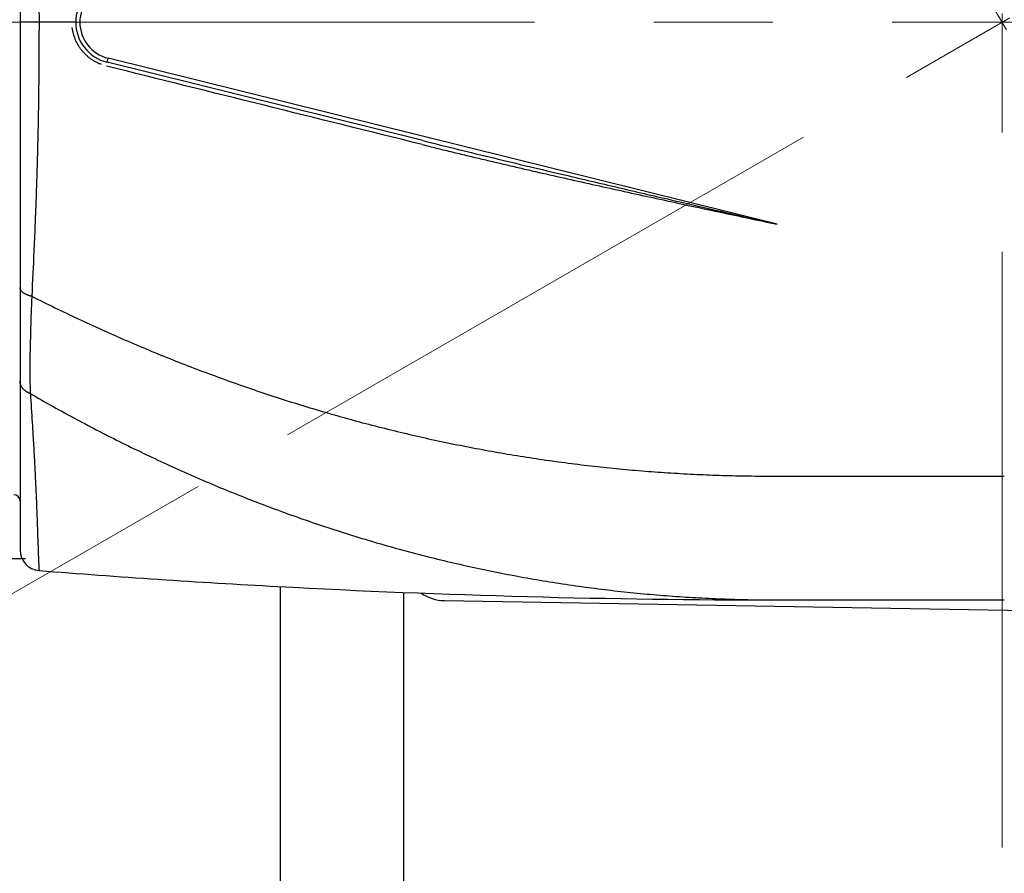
# Model space of a CAD drawing. Header units: millimetres. Extents: x 0 to 1071, y 0 to 742.
# Tile 19 of 133: x 468 to 491, y 204 to 225. Entities that reach past the tile are written whole.
import ezdxf

# ---------------------------------------------------------------- set-up
doc = ezdxf.new("R2010")
doc.units = ezdxf.units.MM
doc.header["$LTSCALE"] = 0.454724
doc.linetypes.add('CENTER', pattern=[50.8, 31.75, -6.35, 6.35, -6.35])
doc.layers.add('NoLayerName_001', color=7, linetype='Continuous')
doc.layers.add('NoLayerName_007', color=7, linetype='Continuous')
doc.styles.get("Standard").update_dxf_attribs({"font": 'txt', "bigfont": 'extfont2'})
doc.dimstyles.get("Standard").update_dxf_attribs({"dimtxt": 2.5, "dimasz": 2.5, "dimexe": 1, "dimexo": 1, "dimtad": 1, "dimdec": 3, "dimzin": 0, "dimdsep": 46, "dimtxsty": 'Standard', "dimcen": 2.5, "dimadec": 3, "dimazin": 0, "dimtfac": 0.75, "dimtdec": 3, "dimtmove": 0, "dimatfit": 3, "dimfxl": 1, "dimarcsym": 0})

# ---------------------------------------------------------------- blocks, each defined once
blk = doc.blocks.new('_OPEN30')
at = {"color": 0, "linetype": 'ByBlock', "lineweight": -2}
for p, q in [((-1, 0.267949), (0, 0)), ((0, 0), (-1, -0.267949)), ((0, 0), (-1, 0))]:
    blk.add_line(p, q, dxfattribs=at)
blk = doc.blocks.new('*D124')
at = {"layer": 'Defpoints', "color": 0}
for p in [(445.503, 225.099), (445.603, 225.099), (474.056, 215.099), (474.142, 215.149), (420.495, 212.6)]:
    blk.add_point(p, dxfattribs=at)
at = {"layer": 'NoLayerName_001', "color": 0, "linetype": 'Continuous', "lineweight": 13}
for p, q in [((443.003, 225.099), (416.901, 225.099)), ((471.891, 213.849), (426.879, 187.861))]:
    blk.add_line(p, q, dxfattribs=at)
blk.add_arc((491.376, 225.099), 71.975, 182.98553, 207.01447, dxfattribs=at)
at = {"layer": 'NoLayerName_001', "color": 0, "lineweight": 13, "xscale": 3.75, "yscale": 3.75, "zscale": 3.75}
for p, rotation in [((419.401, 225.099), 91.49276286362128), ((429.044, 189.111), 298.5072371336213)]:
    blk.add_blockref('_OPEN30', p, dxfattribs=dict(at, rotation=rotation))
at = {"layer": 'NoLayerName_001', "color": 0, "lineweight": 13, "insert": (428.6, 208.278), "char_height": 8.75, "attachment_point": 5, "rotation": 285}
blk.add_mtext('\\W0.8000;30%%d', dxfattribs=at)
blk = doc.blocks.new('DIM_0003')
at = {"color": 3, "linetype": 'Continuous', "lineweight": 13}
blk.add_arc((59.306, 51.361), 59.306, 300, 210, dxfattribs=at)

msp = doc.modelspace()

# ---------------------------------------------------------------- linework, layer by layer
at = {"layer": 'NoLayerName_001', "color": 4, "linetype": 'CENTER', "lineweight": 13}
for p, q in [((491.376358, 205.098774), (491.376358, 286.044131)), ((481.376358, 242.419282), (523.058333, 170.223983)), ((474.05585, 215.098774), (509.341304, 235.470841)), ((526.246124, 225.098774), (445.502502, 225.098774))]:
    msp.add_line(p, q, dxfattribs=at)
at = {"layer": 'NoLayerName_001', "color": 60, "linetype": 'Continuous', "lineweight": 25}
for p, q in [((467.576358, 237.887575), (467.576358, 212.309974)), ((468.92637, 225.098774), (467.576358, 225.098774)), ((469.685554, 224.128201), (469.709634, 224.225258)), ((477.339387, 222.229246), (469.685554, 224.128201)), ((485.926358, 220.201806), (469.709634, 224.225258)), ((485.926358, 211.098774), (491.426358, 211.098774))]:
    msp.add_line(p, q, dxfattribs=at)
at = {"layer": 'NoLayerName_001', "color": 7, "linetype": 'Continuous', "lineweight": 25}
for p, q in [((459.876358, 212.098781), (467.709006, 212.098781)), ((473.876358, 211.421787), (473.876358, 180.598774)), ((476.876358, 163.064169), (476.876358, 211.280852)), ((477.859119, 211.08183), (504.859119, 210.616313))]:
    msp.add_line(p, q, dxfattribs=at)
at = {"layer": 'NoLayerName_001', "color": 60, "linetype": 'Continuous', "lineweight": 25}
for centre, radius, start, end in [((469.926358, 225.098774), 1, 103.9340145, 256.0659855), ((469.926358, 225.098774), 0.899994, 103.9340145, 256.0659855), ((467.426358, 213.498774), 0.15, 0, 89.9999978), ((468.076358, 212.309973), 0.5, 179.9999469, 265.4356402), ((485.927018, 435.914209), 224.815626, 265.43567214, 266.91290882)]:
    msp.add_arc(centre, radius, start, end, dxfattribs=at)
at = {"layer": 'NoLayerName_001', "color": 7, "linetype": 'Continuous', "lineweight": 25}
msp.add_arc((477.876358, 212.081682), 1, 234.8367366, 269.0122396, dxfattribs=at)
at = {"layer": 'NoLayerName_001', "color": 60, "linetype": 'Continuous', "lineweight": 25}
for points, knots in [([(467.861431, 231.740953), (467.878387, 231.372164), (467.902866, 230.855892), (467.931674, 230.191993), (467.949622, 229.74934), (467.963361, 229.380413), (467.973554, 229.085244), (467.980778, 228.863853), (467.987565, 228.642448), (467.993892, 228.42103), (467.999753, 228.199598), (468.005154, 227.978155), (468.010101, 227.756701), (468.014598, 227.535237), (468.01865, 227.313764), (468.022263, 227.092284), (468.025442, 226.870797), (468.02819, 226.649304), (468.031304, 226.353975), (468.034158, 225.984804), (468.036265, 225.541791), (468.036365, 225.246446), (468.036578, 225.098774)], [0, 0, 0, 0, 1.107536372, 1.550551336, 1.993568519, 2.436586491, 2.658095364, 2.879604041, 3.101112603, 3.322621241, 3.544130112, 3.76563924, 3.987148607, 4.208658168, 4.430167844, 4.651677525, 4.873187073, 5.094696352, 5.31620544, 5.759223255, 6.202240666, 6.645256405, 6.645256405, 6.645256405, 6.645256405]), ([(468.036578, 225.098774), (468.036365, 224.951103), (468.036265, 224.655758), (468.034158, 224.212745), (468.031304, 223.843574), (468.02819, 223.548244), (468.025442, 223.326752), (468.022263, 223.105265), (468.01865, 222.883785), (468.014598, 222.662312), (468.010101, 222.440848), (468.005154, 222.219394), (467.999753, 221.99795), (467.993892, 221.776519), (467.987565, 221.555101), (467.980778, 221.333696), (467.973554, 221.112305), (467.963361, 220.817135), (467.949622, 220.448209), (467.931674, 220.005555), (467.902866, 219.341656), (467.878387, 218.825385), (467.861431, 218.456596)], [0, 0, 0, 0, 0.443015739, 0.88603315, 1.329050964, 1.550560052, 1.772069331, 1.993578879, 2.21508856, 2.436598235, 2.658107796, 2.879617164, 3.101126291, 3.322635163, 3.544143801, 3.765652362, 3.987161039, 4.208669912, 4.651687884, 5.094705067, 5.53772003, 6.645256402, 6.645256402, 6.645256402, 6.645256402]), ([(469.552544, 224.072219), (469.540054, 224.077093), (469.514925, 224.086515), (469.478017, 224.102657), (469.441616, 224.119977), (469.405861, 224.138666), (469.370787, 224.158636), (469.336456, 224.179877), (469.302924, 224.202356), (469.270248, 224.226049), (469.238474, 224.250922), (469.207642, 224.276936), (469.177788, 224.304056), (469.14895, 224.332245), (469.121166, 224.361465), (469.094472, 224.39168), (469.068905, 224.422853), (469.044505, 224.454948), (469.021299, 224.48792), (468.999318, 224.521725), (468.978591, 224.556319), (468.959147, 224.591657), (468.941017, 224.627697), (468.924228, 224.664392), (468.908814, 224.701699), (468.894797, 224.739562), (468.882188, 224.777918), (468.871007, 224.816705), (468.861253, 224.855858), (468.853004, 224.895321), (468.846039, 224.935), (468.842846, 224.961648), (468.84107, 224.974937)], [0, 0, 0, 0, 0.040222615, 0.080493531, 0.120802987, 0.16114086, 0.20149696, 0.241861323, 0.2822245, 0.322578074, 0.362919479, 0.403250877, 0.443574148, 0.483890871, 0.524202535, 0.564510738, 0.604817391, 0.645124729, 0.685434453, 0.725747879, 0.766066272, 0.806391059, 0.846724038, 0.887067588, 0.927424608, 0.967792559, 1.008162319, 1.048523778, 1.088866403, 1.129179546, 1.169452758, 1.209676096, 1.209676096, 1.209676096, 1.209676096]), ([(477.3201, 222.134424), (477.434278, 222.106205), (477.662576, 222.049532), (478.00537, 221.965926), (478.348351, 221.88309), (478.691543, 221.801123), (479.034919, 221.71993), (479.378467, 221.639467), (479.722169, 221.559674), (480.180633, 221.454127), (480.754055, 221.323697), (481.442644, 221.169323), (482.131652, 221.016829), (482.82102, 220.865976), (483.625657, 220.691684), (484.66064, 220.469678), (485.466152, 220.29947), (485.926358, 220.201806)], [0, 0, 0, 0, 0.352839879, 0.705680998, 1.058523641, 1.411367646, 1.764212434, 2.117057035, 2.469900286, 2.822742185, 3.528423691, 4.234104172, 4.939783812, 5.645463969, 6.351146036, 7.409672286, 8.821038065, 8.821038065, 8.821038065, 8.821038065]), ([(477.339387, 222.229246), (477.624955, 222.158903), (478.195931, 222.017552), (479.053375, 221.809518), (479.911297, 221.603453), (480.912793, 221.365493), (482.058001, 221.096265), (483.633452, 220.72948), (484.923099, 220.43217), (485.783037, 220.234724), (485.926358, 220.201806)], [0, 0, 0, 0, 0.882314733, 1.764632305, 2.646954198, 3.529279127, 4.852763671, 6.176239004, 8.382024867, 8.82318229, 8.82318229, 8.82318229, 8.82318229]), ([(467.861431, 218.456595), (467.857343, 218.45754), (467.849154, 218.459385), (467.836932, 218.462424), (467.824752, 218.465637), (467.812625, 218.469058), (467.800557, 218.472687), (467.788555, 218.476533), (467.776627, 218.480604), (467.764779, 218.484905), (467.753018, 218.489445), (467.741351, 218.494229), (467.729789, 218.499266), (467.718349, 218.504577), (467.707051, 218.51018), (467.695913, 218.516092), (467.684955, 218.522331), (467.674195, 218.528916), (467.663652, 218.535865), (467.653349, 218.543195), (467.643313, 218.550914), (467.633619, 218.559069), (467.624351, 218.567698), (467.615595, 218.576836), (467.607439, 218.586522), (467.599971, 218.59679), (467.593293, 218.607659), (467.587519, 218.619087), (467.582752, 218.630982), (467.579205, 218.643235), (467.576777, 218.655722), (467.576618, 218.664163), (467.576358, 218.668354)], [0, 0, 0, 0, 0.0125877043, 0.0251812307, 0.0377786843, 0.0503785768, 0.0629798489, 0.0755818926, 0.0881845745, 0.1007882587, 0.1133938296, 0.1260026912, 0.1386145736, 0.1512262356, 0.1638357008, 0.1764428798, 0.1890497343, 0.2016604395, 0.214281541, 0.2269221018, 0.2395862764, 0.252255, 0.2649127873, 0.2775569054, 0.2901994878, 0.3028695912, 0.3156131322, 0.3284269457, 0.3412386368, 0.3539921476, 0.3666610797, 0.3792574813, 0.3792574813, 0.3792574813, 0.3792574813]), ([(467.861431, 218.456595), (467.860174, 218.430392), (467.857594, 218.377988), (467.854122, 218.299363), (467.850858, 218.220728), (467.847822, 218.142084), (467.844977, 218.063433), (467.841411, 217.958555), (467.837318, 217.827447), (467.83204, 217.643885), (467.826556, 217.434085), (467.821494, 217.224276), (467.817916, 217.066914), (467.815887, 216.961998), (467.814597, 216.883307), (467.813599, 216.80461), (467.812952, 216.725907), (467.812715, 216.647197), (467.812948, 216.568482), (467.813703, 216.489767), (467.815034, 216.41106), (467.816985, 216.332368), (467.819644, 216.253703), (467.822933, 216.175064), (467.825904, 216.122678), (467.827292, 216.096481)], [0, 0, 0, 0, 0.07870113, 0.157402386, 0.236104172, 0.314806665, 0.393509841, 0.472213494, 0.629620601, 0.787025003, 1.023128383, 1.259232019, 1.416635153, 1.495336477, 1.574037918, 1.652740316, 1.731445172, 1.810154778, 1.888870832, 1.967589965, 2.046308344, 2.125023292, 2.203733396, 2.282438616, 2.361140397, 2.361140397, 2.361140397, 2.361140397]), ([(467.861431, 218.456595), (468.048216, 218.364347), (468.420885, 218.177906), (468.985582, 217.909771), (469.553654, 217.648685), (470.125616, 217.396043), (470.701205, 217.151677), (471.280365, 216.915837), (471.862985, 216.68866), (472.44897, 216.470318), (473.03821, 216.260956), (473.630582, 216.06068), (474.225963, 215.869605), (474.82423, 215.687839), (475.42526, 215.515496), (476.028928, 215.352686), (476.635112, 215.19952), (477.243684, 215.056116), (477.854498, 214.922531), (478.4674, 214.798813), (479.082238, 214.685014), (479.698856, 214.581182), (480.317101, 214.487369), (480.93682, 214.403623), (481.557854, 214.330001), (482.180029, 214.266525), (482.803156, 214.213151), (483.427043, 214.169885), (484.051495, 214.136588), (484.676319, 214.113655), (485.301316, 214.099488), (485.718035, 214.099778), (485.926358, 214.098707)], [0, 0, 0, 0, 0.62497026, 1.250068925, 1.875262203, 2.500520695, 3.125819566, 3.751138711, 4.376462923, 5.001782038, 5.627089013, 6.25237738, 6.877643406, 7.502886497, 8.128109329, 8.753317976, 9.37852205, 10.003733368, 10.628956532, 11.25419293, 11.879444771, 12.504715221, 13.130008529, 13.755330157, 14.380686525, 15.006071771, 15.631462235, 16.256831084, 16.882149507, 17.507386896, 18.13251102, 18.757488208, 18.757488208, 18.757488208, 18.757488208]), ([(467.827292, 216.09648), (467.823023, 216.098253), (467.81445, 216.101724), (467.801778, 216.107387), (467.789229, 216.11333), (467.776836, 216.119607), (467.764608, 216.126208), (467.752562, 216.13314), (467.740711, 216.140406), (467.72907, 216.14801), (467.717653, 216.155955), (467.706481, 216.164243), (467.695577, 216.172881), (467.684965, 216.181871), (467.674671, 216.191216), (467.664718, 216.20092), (467.655132, 216.210986), (467.645938, 216.221418), (467.637163, 216.232215), (467.628838, 216.243371), (467.620996, 216.254876), (467.613673, 216.26672), (467.606905, 216.278889), (467.600726, 216.291372), (467.595173, 216.304157), (467.590285, 216.317227), (467.586088, 216.330547), (467.582602, 216.344074), (467.579843, 216.357759), (467.577868, 216.371556), (467.576571, 216.385415), (467.576494, 216.394681), (467.576358, 216.399304)], [0, 0, 0, 0, 0.013867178, 0.0277450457, 0.0416304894, 0.0555210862, 0.0694151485, 0.0833117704, 0.0972108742, 0.1111132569, 0.1250204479, 0.1389308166, 0.1528400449, 0.1667453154, 0.1806456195, 0.1945418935, 0.2084371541, 0.2223366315, 0.2362466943, 0.2501649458, 0.2640854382, 0.278004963, 0.2919234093, 0.3058440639, 0.3197739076, 0.333722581, 0.3476866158, 0.3616526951, 0.3756086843, 0.3895444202, 0.4034523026, 0.4173279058, 0.4173279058, 0.4173279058, 0.4173279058]), ([(467.827292, 216.096481), (468.010922, 215.992644), (468.377091, 215.782914), (468.933222, 215.480473), (469.49346, 215.185514), (470.058447, 214.899556), (470.627888, 214.622472), (471.201739, 214.354575), (471.77989, 214.096059), (472.362247, 213.847158), (472.948698, 213.608078), (473.539102, 213.378978), (474.133318, 213.160026), (474.731205, 212.951386), (475.332619, 212.753224), (475.937419, 212.565705), (476.545461, 212.388994), (477.156598, 212.223267), (477.770651, 212.068623), (478.387426, 211.925139), (479.00673, 211.7929), (479.628368, 211.671987), (480.252145, 211.562486), (480.877868, 211.464475), (481.505336, 211.378049), (482.134328, 211.303252), (482.764597, 211.240032), (483.395892, 211.1884), (484.02796, 211.148195), (484.660551, 211.119871), (485.293401, 211.101598), (485.715407, 211.100579), (485.926358, 211.098675)], [0, 0, 0, 0, 0.632865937, 1.265888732, 1.899024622, 2.532236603, 3.165494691, 3.798776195, 4.432065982, 5.065356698, 5.698642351, 6.331910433, 6.965152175, 7.598364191, 8.231548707, 8.86471379, 9.49787357, 10.131046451, 10.764238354, 11.397448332, 12.03067723, 12.663927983, 13.29720582, 13.930518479, 14.56387604, 15.197273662, 15.83068113, 16.464063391, 17.097382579, 17.730598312, 18.36366799, 18.996547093, 18.996547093, 18.996547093, 18.996547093]), ([(467.827292, 216.09648), (467.842027, 215.862932), (467.863707, 215.525609), (467.88898, 215.110354), (467.904165, 214.850782), (467.915836, 214.643098), (467.925666, 214.461353), (467.933813, 214.305557), (467.941663, 214.149745), (467.949219, 213.993919), (467.957704, 213.812107), (467.966941, 213.6043), (467.976731, 213.370491), (467.987023, 213.11068), (468.002449, 212.694944), (468.015155, 212.331145), (468.025959, 212.045333), (468.029205, 211.967397), (468.032627, 211.889467), (468.035287, 211.837532), (468.036569, 211.811562)], [0, 0, 0, 0, 0.702038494, 1.014055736, 1.248069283, 1.482082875, 1.638091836, 1.794100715, 1.950109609, 2.10611857, 2.262127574, 2.496140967, 2.730153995, 2.964166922, 3.276184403, 3.978221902, 4.056227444, 4.134230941, 4.212234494, 4.290239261, 4.290239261, 4.290239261, 4.290239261])]:
    msp.add_open_spline(points, degree=3, knots=knots, dxfattribs=at)
msp.add_open_spline([(477.3201, 222.134424), (476.044959, 222.451402), (473.494678, 223.085358), (470.944396, 223.719315), (469.669255, 224.036293)], degree=3, dxfattribs=at)
at = {"layer": 'NoLayerName_007', "color": 60, "linetype": 'Continuous', "lineweight": 25}
for p, q in [((485.926358, 214.098774), (491.426358, 214.098774)), ((485.926358, 211.098675), (485.926358, 211.111441)), ((485.926358, 211.098774), (491.426358, 211.098774))]:
    msp.add_line(p, q, dxfattribs=at)
msp.add_arc((485.927455, 435.945206), 224.846602, 266.91322296, 269.99972042, dxfattribs=at)

# ---------------------------------------------------------------- block references
at = {"layer": 'NoLayerName_001', "color": 3, "linetype": 'Continuous', "lineweight": 13}
msp.add_blockref('DIM_0003', (432.070374, 173.738251), dxfattribs=at)

# ---------------------------------------------------------------- dimensions: what is measured, and where the dimension line sits
dim = msp.add_angular_dim_2l(base=(420.494732, 212.600431), line1=((474.05585, 215.098774), (474.142453, 215.148774)), line2=((445.502502, 225.098774), (445.602502, 225.098774)), text='\\W0.8000;<>', dimstyle='Standard', override={"dimtxt": 8.75, "dimasz": 3.75, "dimexe": 2.5, "dimexo": 2.5, "dimgap": 2.5, "dimblk": 'OPEN30', "dimclrd": 0, "dimclre": 0, "dimclrt": 0, "dimazin": 2, "dimtp": 0, "dimtm": 0, "dimlwd": 13, "dimlwe": 13}, dxfattribs=at)
dim.commit()
dim.dimension.update_dxf_attribs({"geometry": '*D124', "text_midpoint": (421.85376, 206.47025), "dimtype": 162})

doc.saveas('drawing.dxf')
